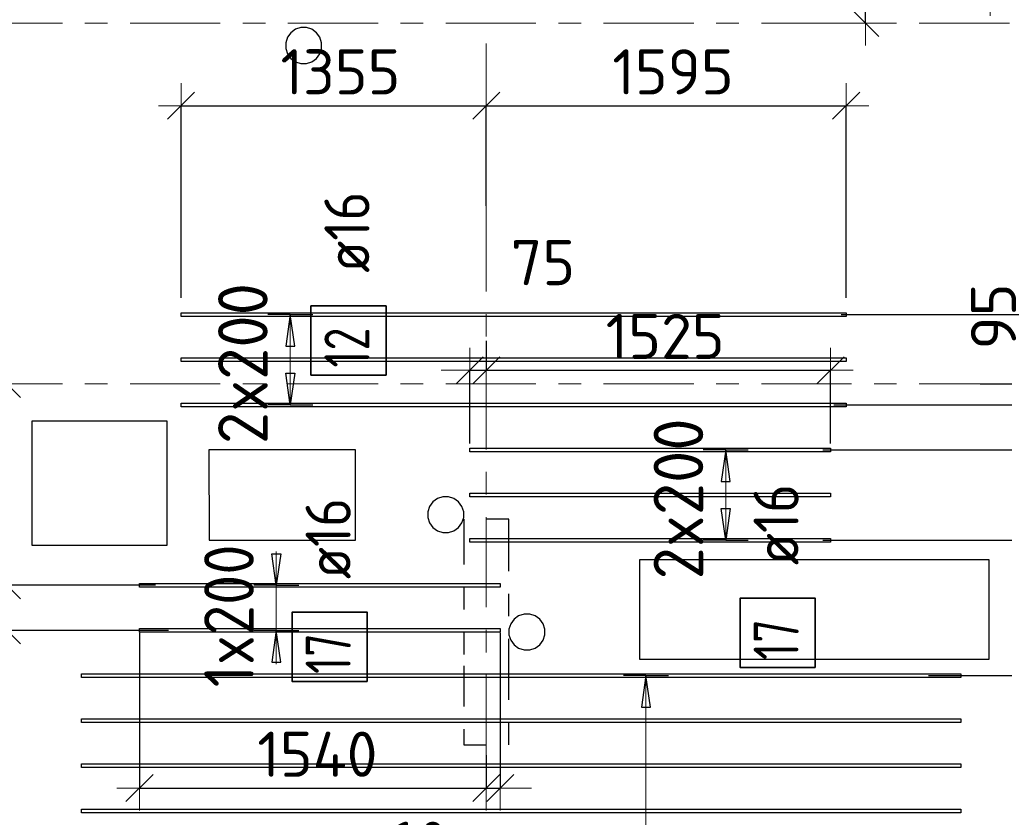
# Model space of a CAD drawing. Header units: metres. Extents: x -38 to 98, y -15 to 21.
# Tile 44 of 147: x 52.88 to 57.25, y 5.48 to 9.01. Entities that reach past the tile are written whole.
import ezdxf

# ---------------------------------------------------------------- set-up
doc = ezdxf.new("R2010")
doc.units = ezdxf.units.M
doc.header["$PDMODE"] = 65
for name, pattern in [('______11', [0.5, 0.4, -0.05, 0, -0.05]), ('______2', [0.0405, 0.03, -0.0105]), ('______5', [1.1, 0.8, -0.1, 0.1, -0.1])]:
    doc.linetypes.add(name, pattern=pattern)
for name, color, linetype, lineweight in [('XR$1$Осевая линия (1)', 7, '______5', 13), ('XR$4$Перекрытие (1)', 7, 'Continuous', 35), ('XR$4$Размерная линия (1)', 7, 'Continuous', 13)]:
    doc.layers.add(name, color=color, linetype=linetype, lineweight=lineweight)
doc.layers.add('XR$4$Арм.стержн.Доп. Арм верхн.зоны Х', color=7, linetype='Continuous', lineweight=35, true_color=0x8c8cff)
doc.layers.add('XR$6$Стена_ бетон несущ.', color=7, linetype='Continuous', lineweight=70, true_color=0xb4b496)
doc.styles.add('ISOCPEUR', font='txt')
doc.dimstyles.new('DIMSTYLE_3', dxfattribs={"dimtxt": 0.2, "dimasz": 0.2, "dimexe": 0, "dimexo": 0, "dimgap": 0.1, "dimtad": 2, "dimdec": 0, "dimlfac": 1000, "dimrnd": 5, "dimzin": 12, "dimdsep": 46, "dimtxsty": 'ISOCPEUR', "dimblk1": 'ALL_ML_STRICH', "dimblk2": 'ALL_ML_STRICH', "dimsah": 1, "dimcen": 0, "dimclrd": 7, "dimclre": 256, "dimclrt": 7, "dimadec": 0, "dimazin": 0, "dimtfac": 1, "dimtdec": 0, "dimtix": 1, "dimtmove": 2, "dimatfit": 3, "dimfxl": 0, "dimtzin": 0, "dimlwd": 0, "dimlwe": -3, "dimarcsym": 0})
doc.dimstyles.new('DIMSTYLE_33', dxfattribs={"dimtxt": 0.2, "dimasz": 0.2, "dimexe": 0, "dimexo": 0, "dimgap": 0.1, "dimtad": 2, "dimdec": 0, "dimlfac": 1000, "dimrnd": 5, "dimzin": 12, "dimdsep": 46, "dimtxsty": 'ISOCPEUR', "dimblk1": 'ALL_ML_STRICH', "dimblk2": 'ALL_ML_STRICH', "dimsah": 1, "dimcen": 0, "dimclrd": 7, "dimclre": 256, "dimclrt": 7, "dimadec": 0, "dimazin": 0, "dimtfac": 1, "dimtdec": 0, "dimtix": 1, "dimtmove": 2, "dimatfit": 3, "dimfxl": 0, "dimtvp": 1.2, "dimtzin": 0, "dimlwd": 0, "dimlwe": -3, "dimarcsym": 0})
doc.dimstyles.new('DIMSTYLE_34', dxfattribs={"dimtxt": 0.2, "dimasz": 0.2, "dimexe": 0, "dimexo": 0, "dimgap": 0.1, "dimtad": 0, "dimdec": 0, "dimlfac": 1000, "dimrnd": 5, "dimzin": 12, "dimdsep": 46, "dimtxsty": 'ISOCPEUR', "dimblk1": 'ALL_ML_STRICH', "dimblk2": 'ALL_ML_STRICH', "dimsah": 1, "dimcen": 0, "dimclrd": 7, "dimclre": 256, "dimclrt": 7, "dimadec": 0, "dimazin": 0, "dimtfac": 1, "dimtdec": 0, "dimtix": 1, "dimtmove": 2, "dimatfit": 3, "dimfxl": 0, "dimtvp": 1.2, "dimtzin": 0, "dimlwd": 0, "dimlwe": -3, "dimarcsym": 0})

# ---------------------------------------------------------------- blocks, each defined once
blk = doc.blocks.new('ALL_ML_STRICH')
at = {"color": 0, "linetype": 'ByBlock', "lineweight": -2}
for p, q in [((0, -0.5), (0, 0.5)), ((-0.3, -0.3), (0.3, 0.3)), ((-1, 0), (0.5, 0))]:
    blk.add_line(p, q, dxfattribs=at)
blk = doc.blocks.new('*D253')
at = {"layer": 'DEFPOINTS', "color": 7, "linetype": 'Continuous', "lineweight": 13, "transparency": 33554687}
for p in [(53.5031, 6.5072), (52.8235, 6.3072), (53.5599, 6.3072)]:
    blk.add_point(p, dxfattribs=at)
at = {"layer": 'XR$4$Размерная линия (1)', "color": 9, "linetype": 'Continuous', "lineweight": -2, "true_color": 0xc7c7c7, "transparency": 33554687}
for p, q in [((53.4831, 6.5072), (52.8235, 6.5072)), ((53.5399, 6.3072), (52.8235, 6.3072))]:
    blk.add_line(p, q, dxfattribs=at)
at = {"layer": 'XR$4$Размерная линия (1)', "color": 7, "linetype": 'Continuous', "lineweight": -2, "transparency": 33554687}
blk.add_line((52.8235, 6.3072), (52.8235, 6.5072), dxfattribs=at)
at = {"layer": 'XR$4$Размерная линия (1)', "color": 7, "linetype": 'Continuous', "lineweight": 13, "transparency": 33554687, "xscale": 0.2, "yscale": 0.2, "zscale": 0.2}
for p, rotation in [((52.8235, 6.5072), 90), ((52.8235, 6.3072), 270)]:
    blk.add_blockref('ALL_ML_STRICH', p, dxfattribs=dict(at, rotation=rotation))
at = {"layer": 'XR$4$Размерная линия (1)', "color": 7, "linetype": 'Continuous', "lineweight": 13, "transparency": 33554687, "insert": (52.6722, 6.0448), "char_height": 0.2, "width": 0.6, "attachment_point": 5, "rotation": 90, "style": 'ISOCPEUR'}
blk.add_mtext('\\A1;{200}', dxfattribs=at)
blk = doc.blocks.new('*D254')
at = {"layer": 'DEFPOINTS', "color": 7, "linetype": 'Continuous', "lineweight": 13, "transparency": 33554687}
for p in [(52.7327, 7.4), (52.8235, 6.5072), (53.5031, 6.5072)]:
    blk.add_point(p, dxfattribs=at)
at = {"layer": 'XR$4$Размерная линия (1)', "color": 9, "linetype": 'Continuous', "lineweight": -2, "true_color": 0xc7c7c7, "transparency": 33554687}
for p, q in [((52.7527, 7.4), (52.8235, 7.4)), ((53.4831, 6.5072), (52.8235, 6.5072))]:
    blk.add_line(p, q, dxfattribs=at)
at = {"layer": 'XR$4$Размерная линия (1)', "color": 7, "linetype": 'Continuous', "lineweight": -2, "transparency": 33554687}
blk.add_line((52.8235, 6.5072), (52.8235, 7.4), dxfattribs=at)
at = {"layer": 'XR$4$Размерная линия (1)', "color": 7, "linetype": 'Continuous', "lineweight": 13, "transparency": 33554687, "xscale": 0.2, "yscale": 0.2, "zscale": 0.2}
for p, rotation in [((52.8235, 7.4), 90), ((52.8235, 6.5072), 270)]:
    blk.add_blockref('ALL_ML_STRICH', p, dxfattribs=dict(at, rotation=rotation))
at = {"layer": 'XR$4$Размерная линия (1)', "color": 7, "linetype": 'Continuous', "lineweight": 13, "transparency": 33554687, "insert": (52.6735, 6.9636), "char_height": 0.2, "width": 0.6, "attachment_point": 5, "rotation": 90, "style": 'ISOCPEUR'}
blk.add_mtext('\\A1;{895}', dxfattribs=at)
blk = doc.blocks.new('*D255')
at = {"layer": 'DEFPOINTS', "color": 7, "linetype": 'Continuous', "lineweight": 13, "transparency": 33554687}
for p in [(53.4118, 6.3162), (54.95, 5.7742), (53.4118, 5.6084)]:
    blk.add_point(p, dxfattribs=at)
at = {"layer": 'XR$4$Размерная линия (1)', "color": 9, "linetype": 'Continuous', "lineweight": -2, "true_color": 0xc7c7c7, "transparency": 33554687}
for p, q in [((53.4118, 6.2962), (53.4118, 5.6084)), ((54.95, 5.7542), (54.95, 5.6084))]:
    blk.add_line(p, q, dxfattribs=at)
at = {"layer": 'XR$4$Размерная линия (1)', "color": 7, "linetype": 'Continuous', "lineweight": -2, "transparency": 33554687}
blk.add_line((53.4118, 5.6084), (54.95, 5.6084), dxfattribs=at)
at = {"layer": 'XR$4$Размерная линия (1)', "color": 7, "linetype": 'Continuous', "lineweight": 13, "transparency": 33554687, "xscale": 0.2, "yscale": 0.2, "zscale": 0.2, "rotation": 180}
blk.add_blockref('ALL_ML_STRICH', (53.4118, 5.6084), dxfattribs=at)
at = {"layer": 'XR$4$Размерная линия (1)', "color": 7, "linetype": 'Continuous', "lineweight": 13, "transparency": 33554687, "xscale": 0.2, "yscale": 0.2, "zscale": 0.2}
blk.add_blockref('ALL_ML_STRICH', (54.95, 5.6084), dxfattribs=at)
at = {"layer": 'XR$4$Размерная линия (1)', "color": 7, "linetype": 'Continuous', "lineweight": 13, "transparency": 33554687, "insert": (54.2009, 5.7584), "char_height": 0.2, "width": 0.8, "attachment_point": 5, "style": 'ISOCPEUR'}
blk.add_mtext('\\A1;{1540}', dxfattribs=at)
blk = doc.blocks.new('*D256')
at = {"layer": 'DEFPOINTS', "color": 7, "linetype": 'Continuous', "lineweight": 13, "transparency": 33554687}
for p in [(55.0118, 6.3162), (54.95, 5.7742), (54.95, 5.6084)]:
    blk.add_point(p, dxfattribs=at)
at = {"layer": 'XR$4$Размерная линия (1)', "color": 9, "linetype": 'Continuous', "lineweight": -2, "true_color": 0xc7c7c7, "transparency": 33554687}
for p, q in [((55.0118, 6.2962), (55.0118, 5.6084)), ((54.95, 5.7542), (54.95, 5.6084))]:
    blk.add_line(p, q, dxfattribs=at)
at = {"layer": 'XR$4$Размерная линия (1)', "color": 7, "linetype": 'Continuous', "lineweight": -2, "transparency": 33554687}
blk.add_line((54.95, 5.6084), (55.0118, 5.6084), dxfattribs=at)
at = {"layer": 'XR$4$Размерная линия (1)', "color": 7, "linetype": 'Continuous', "lineweight": 13, "transparency": 33554687, "xscale": 0.2, "yscale": 0.2, "zscale": 0.2}
blk.add_blockref('ALL_ML_STRICH', (55.0118, 5.6084), dxfattribs=at)
at = {"layer": 'XR$4$Размерная линия (1)', "color": 7, "linetype": 'Continuous', "lineweight": 13, "transparency": 33554687, "xscale": 0.2, "yscale": 0.2, "zscale": 0.2, "rotation": 180}
blk.add_blockref('ALL_ML_STRICH', (54.95, 5.6084), dxfattribs=at)
at = {"layer": 'XR$4$Размерная линия (1)', "color": 7, "linetype": 'Continuous', "lineweight": 13, "transparency": 33554687, "insert": (54.6398, 5.3592), "char_height": 0.2, "width": 0.4, "attachment_point": 5, "style": 'ISOCPEUR'}
blk.add_mtext('\\A1;{60}', dxfattribs=at)
blk = doc.blocks.new('*D439')
at = {"layer": 'DEFPOINTS', "color": 7, "linetype": 'Continuous', "lineweight": 13, "transparency": 33554687}
for p in [(54.95, 7.5708), (54.8766, 7.4607), (54.8766, 7.1162)]:
    blk.add_point(p, dxfattribs=at)
at = {"layer": 'XR$4$Размерная линия (1)', "color": 9, "linetype": 'Continuous', "lineweight": -2, "true_color": 0xc7c7c7, "transparency": 33554687}
for p, q in [((54.95, 7.5908), (54.95, 7.4607)), ((54.8766, 7.1362), (54.8766, 7.4607))]:
    blk.add_line(p, q, dxfattribs=at)
at = {"layer": 'XR$4$Размерная линия (1)', "color": 7, "linetype": 'Continuous', "lineweight": -2, "transparency": 33554687}
blk.add_line((54.8766, 7.4607), (54.95, 7.4607), dxfattribs=at)
at = {"layer": 'XR$4$Размерная линия (1)', "color": 7, "linetype": 'Continuous', "lineweight": 13, "transparency": 33554687, "xscale": 0.2, "yscale": 0.2, "zscale": 0.2}
blk.add_blockref('ALL_ML_STRICH', (54.95, 7.4607), dxfattribs=at)
at = {"layer": 'XR$4$Размерная линия (1)', "color": 7, "linetype": 'Continuous', "lineweight": 13, "transparency": 33554687, "xscale": 0.2, "yscale": 0.2, "zscale": 0.2, "rotation": 180}
blk.add_blockref('ALL_ML_STRICH', (54.8766, 7.4607), dxfattribs=at)
at = {"layer": 'XR$4$Размерная линия (1)', "color": 7, "linetype": 'Continuous', "lineweight": 13, "transparency": 33554687, "insert": (55.2012, 7.9378), "char_height": 0.2, "width": 0.4, "attachment_point": 5, "style": 'ISOCPEUR'}
blk.add_mtext('\\A1;{75}', dxfattribs=at)
blk = doc.blocks.new('*D440')
at = {"layer": 'DEFPOINTS', "color": 7, "linetype": 'Continuous', "lineweight": 13, "transparency": 33554687}
for p in [(54.95, 7.5708), (54.95, 7.4607), (56.4766, 7.1162)]:
    blk.add_point(p, dxfattribs=at)
at = {"layer": 'XR$4$Размерная линия (1)', "color": 9, "linetype": 'Continuous', "lineweight": -2, "true_color": 0xc7c7c7, "transparency": 33554687}
for p, q in [((54.95, 7.5908), (54.95, 7.4607)), ((56.4766, 7.1362), (56.4766, 7.4607))]:
    blk.add_line(p, q, dxfattribs=at)
at = {"layer": 'XR$4$Размерная линия (1)', "color": 7, "linetype": 'Continuous', "lineweight": -2, "transparency": 33554687}
blk.add_line((54.95, 7.4607), (56.4766, 7.4607), dxfattribs=at)
at = {"layer": 'XR$4$Размерная линия (1)', "color": 7, "linetype": 'Continuous', "lineweight": 13, "transparency": 33554687, "xscale": 0.2, "yscale": 0.2, "zscale": 0.2, "rotation": 180}
blk.add_blockref('ALL_ML_STRICH', (54.95, 7.4607), dxfattribs=at)
at = {"layer": 'XR$4$Размерная линия (1)', "color": 7, "linetype": 'Continuous', "lineweight": 13, "transparency": 33554687, "xscale": 0.2, "yscale": 0.2, "zscale": 0.2}
blk.add_blockref('ALL_ML_STRICH', (56.4766, 7.4607), dxfattribs=at)
at = {"layer": 'XR$4$Размерная линия (1)', "color": 7, "linetype": 'Continuous', "lineweight": 13, "transparency": 33554687, "insert": (55.7433, 7.6107), "char_height": 0.2, "width": 0.8, "attachment_point": 5, "style": 'ISOCPEUR'}
blk.add_mtext('\\A1;{1525}', dxfattribs=at)
blk = doc.blocks.new('*D442')
at = {"layer": 'DEFPOINTS', "color": 7, "linetype": 'Continuous', "lineweight": 13, "transparency": 33554687}
for p in [(56.8916, 6.1072), (57.4238, 3.3), (57.6759, 3.3)]:
    blk.add_point(p, dxfattribs=at)
at = {"layer": 'XR$4$Размерная линия (1)', "color": 9, "linetype": 'Continuous', "lineweight": -2, "true_color": 0xc7c7c7, "transparency": 33554687}
for p, q in [((56.9116, 6.1072), (57.6759, 6.1072)), ((57.4438, 3.3), (57.6759, 3.3))]:
    blk.add_line(p, q, dxfattribs=at)
at = {"layer": 'XR$4$Размерная линия (1)', "color": 7, "linetype": 'Continuous', "lineweight": -2, "transparency": 33554687}
blk.add_line((57.6759, 3.3), (57.6759, 6.1072), dxfattribs=at)
at = {"layer": 'XR$4$Размерная линия (1)', "color": 7, "linetype": 'Continuous', "lineweight": 13, "transparency": 33554687, "xscale": 0.2, "yscale": 0.2, "zscale": 0.2}
for p, rotation in [((57.6759, 6.1072), 90), ((57.6759, 3.3), 270)]:
    blk.add_blockref('ALL_ML_STRICH', p, dxfattribs=dict(at, rotation=rotation))
at = {"layer": 'XR$4$Размерная линия (1)', "color": 7, "linetype": 'Continuous', "lineweight": 13, "transparency": 33554687, "insert": (57.5259, 4.7136), "char_height": 0.2, "width": 0.8, "attachment_point": 5, "rotation": 90, "style": 'ISOCPEUR'}
blk.add_mtext('\\A1;{2805}', dxfattribs=at)
blk = doc.blocks.new('*D443')
at = {"layer": 'DEFPOINTS', "color": 7, "linetype": 'Continuous', "lineweight": 13, "transparency": 33554687}
for p in [(56.4231, 6.7072), (56.8916, 6.1072), (57.6759, 6.1072)]:
    blk.add_point(p, dxfattribs=at)
at = {"layer": 'XR$4$Размерная линия (1)', "color": 9, "linetype": 'Continuous', "lineweight": -2, "true_color": 0xc7c7c7, "transparency": 33554687}
for p, q in [((56.4431, 6.7072), (57.6759, 6.7072)), ((56.9116, 6.1072), (57.6759, 6.1072))]:
    blk.add_line(p, q, dxfattribs=at)
at = {"layer": 'XR$4$Размерная линия (1)', "color": 7, "linetype": 'Continuous', "lineweight": -2, "transparency": 33554687}
blk.add_line((57.6759, 6.1072), (57.6759, 6.7072), dxfattribs=at)
at = {"layer": 'XR$4$Размерная линия (1)', "color": 7, "linetype": 'Continuous', "lineweight": 13, "transparency": 33554687, "xscale": 0.2, "yscale": 0.2, "zscale": 0.2}
for p, rotation in [((57.6759, 6.7072), 90), ((57.6759, 6.1072), 270)]:
    blk.add_blockref('ALL_ML_STRICH', p, dxfattribs=dict(at, rotation=rotation))
at = {"layer": 'XR$4$Размерная линия (1)', "color": 7, "linetype": 'Continuous', "lineweight": 13, "transparency": 33554687, "insert": (57.5259, 6.4172), "char_height": 0.2, "width": 0.6, "attachment_point": 5, "rotation": 90, "style": 'ISOCPEUR'}
blk.add_mtext('\\A1;{600}', dxfattribs=at)
blk = doc.blocks.new('*D444')
at = {"layer": 'DEFPOINTS', "color": 7, "linetype": 'Continuous', "lineweight": 13, "transparency": 33554687}
for p in [(56.4231, 7.1072), (56.4231, 6.7072), (57.6759, 6.7072)]:
    blk.add_point(p, dxfattribs=at)
at = {"layer": 'XR$4$Размерная линия (1)', "color": 9, "linetype": 'Continuous', "lineweight": -2, "true_color": 0xc7c7c7, "transparency": 33554687}
for p, q in [((56.4431, 7.1072), (57.6759, 7.1072)), ((56.4431, 6.7072), (57.6759, 6.7072))]:
    blk.add_line(p, q, dxfattribs=at)
at = {"layer": 'XR$4$Размерная линия (1)', "color": 7, "linetype": 'Continuous', "lineweight": -2, "transparency": 33554687}
blk.add_line((57.6759, 6.7072), (57.6759, 7.1072), dxfattribs=at)
at = {"layer": 'XR$4$Размерная линия (1)', "color": 7, "linetype": 'Continuous', "lineweight": 13, "transparency": 33554687, "xscale": 0.2, "yscale": 0.2, "zscale": 0.2}
for p, rotation in [((57.6759, 7.1072), 90), ((57.6759, 6.7072), 270)]:
    blk.add_blockref('ALL_ML_STRICH', p, dxfattribs=dict(at, rotation=rotation))
at = {"layer": 'XR$4$Размерная линия (1)', "color": 7, "linetype": 'Continuous', "lineweight": 13, "transparency": 33554687, "insert": (57.9828, 6.6196), "char_height": 0.2, "width": 0.6, "attachment_point": 5, "rotation": 90, "style": 'ISOCPEUR'}
blk.add_mtext('\\A1;{400}', dxfattribs=at)
blk = doc.blocks.new('*D445')
at = {"layer": 'DEFPOINTS', "color": 7, "linetype": 'Continuous', "lineweight": 13, "transparency": 33554687}
for p in [(56.4718, 7.3072), (56.4231, 7.1072), (57.6759, 7.1072)]:
    blk.add_point(p, dxfattribs=at)
at = {"layer": 'XR$4$Размерная линия (1)', "color": 9, "linetype": 'Continuous', "lineweight": -2, "true_color": 0xc7c7c7, "transparency": 33554687}
for p, q in [((56.4918, 7.3072), (57.6759, 7.3072)), ((56.4431, 7.1072), (57.6759, 7.1072))]:
    blk.add_line(p, q, dxfattribs=at)
at = {"layer": 'XR$4$Размерная линия (1)', "color": 7, "linetype": 'Continuous', "lineweight": -2, "transparency": 33554687}
blk.add_line((57.6759, 7.1072), (57.6759, 7.3072), dxfattribs=at)
at = {"layer": 'XR$4$Размерная линия (1)', "color": 7, "linetype": 'Continuous', "lineweight": 13, "transparency": 33554687, "xscale": 0.2, "yscale": 0.2, "zscale": 0.2}
for p, rotation in [((57.6759, 7.3072), 90), ((57.6759, 7.1072), 270)]:
    blk.add_blockref('ALL_ML_STRICH', p, dxfattribs=dict(at, rotation=rotation))
at = {"layer": 'XR$4$Размерная линия (1)', "color": 7, "linetype": 'Continuous', "lineweight": 13, "transparency": 33554687, "insert": (57.9497, 7.6071), "char_height": 0.2, "width": 0.6, "attachment_point": 5, "rotation": 90, "style": 'ISOCPEUR'}
blk.add_mtext('\\A1;{200}', dxfattribs=at)
blk = doc.blocks.new('*D446')
at = {"layer": 'DEFPOINTS', "color": 7, "linetype": 'Continuous', "lineweight": 13, "transparency": 33554687}
for p in [(57.1205, 7.4), (56.4718, 7.3072), (57.6759, 7.3072)]:
    blk.add_point(p, dxfattribs=at)
at = {"layer": 'XR$4$Размерная линия (1)', "color": 9, "linetype": 'Continuous', "lineweight": -2, "true_color": 0xc7c7c7, "transparency": 33554687}
for p, q in [((57.1405, 7.4), (57.6759, 7.4)), ((56.4918, 7.3072), (57.6759, 7.3072))]:
    blk.add_line(p, q, dxfattribs=at)
at = {"layer": 'XR$4$Размерная линия (1)', "color": 7, "linetype": 'Continuous', "lineweight": -2, "transparency": 33554687}
blk.add_line((57.6759, 7.3072), (57.6759, 7.4), dxfattribs=at)
at = {"layer": 'XR$4$Размерная линия (1)', "color": 7, "linetype": 'Continuous', "lineweight": 13, "transparency": 33554687, "xscale": 0.2, "yscale": 0.2, "zscale": 0.2}
for p, rotation in [((57.6759, 7.3072), 270), ((57.6759, 7.4), 90)]:
    blk.add_blockref('ALL_ML_STRICH', p, dxfattribs=dict(at, rotation=rotation))
at = {"layer": 'XR$4$Размерная линия (1)', "color": 7, "linetype": 'Continuous', "lineweight": 13, "transparency": 33554687, "insert": (57.1993, 7.6992), "char_height": 0.2, "width": 0.4, "attachment_point": 5, "rotation": 90, "style": 'ISOCPEUR'}
blk.add_mtext('\\A1;{95}', dxfattribs=at)
blk = doc.blocks.new('*D447')
at = {"layer": 'DEFPOINTS', "color": 7, "linetype": 'Continuous', "lineweight": 13, "transparency": 33554687}
for p in [(56.5032, 7.7072), (57.1205, 7.4), (57.6759, 7.4)]:
    blk.add_point(p, dxfattribs=at)
at = {"layer": 'XR$4$Размерная линия (1)', "color": 9, "linetype": 'Continuous', "lineweight": -2, "true_color": 0xc7c7c7, "transparency": 33554687}
for p, q in [((56.5232, 7.7072), (57.6759, 7.7072)), ((57.1405, 7.4), (57.6759, 7.4))]:
    blk.add_line(p, q, dxfattribs=at)
at = {"layer": 'XR$4$Размерная линия (1)', "color": 7, "linetype": 'Continuous', "lineweight": -2, "transparency": 33554687}
blk.add_line((57.6759, 7.4), (57.6759, 7.7072), dxfattribs=at)
at = {"layer": 'XR$4$Размерная линия (1)', "color": 7, "linetype": 'Continuous', "lineweight": 13, "transparency": 33554687, "xscale": 0.2, "yscale": 0.2, "zscale": 0.2}
for p, rotation in [((57.6759, 7.7072), 90), ((57.6759, 7.4), 270)]:
    blk.add_blockref('ALL_ML_STRICH', p, dxfattribs=dict(at, rotation=rotation))
at = {"layer": 'XR$4$Размерная линия (1)', "color": 7, "linetype": 'Continuous', "lineweight": 13, "transparency": 33554687, "insert": (57.5249, 8.1015), "char_height": 0.2, "width": 0.6, "attachment_point": 5, "rotation": 90, "style": 'ISOCPEUR'}
blk.add_mtext('\\A1;{305}', dxfattribs=at)
blk = doc.blocks.new('*D487')
at = {"layer": 'DEFPOINTS', "color": 7, "linetype": 'Continuous', "lineweight": 13, "transparency": 33554687}
for p in [(56.6353, 10.1535), (56.5441, 9), (56.6312, 9)]:
    blk.add_point(p, dxfattribs=at)
at = {"layer": 'XR$4$Размерная линия (1)', "color": 9, "linetype": 'Continuous', "lineweight": -2, "true_color": 0xc7c7c7, "transparency": 33554687}
for p, q in [((56.6153, 10.1535), (56.6312, 10.1535)), ((56.6312, 9), (56.6312, 9))]:
    blk.add_line(p, q, dxfattribs=at)
at = {"layer": 'XR$4$Размерная линия (1)', "color": 7, "linetype": 'Continuous', "lineweight": -2, "transparency": 33554687}
blk.add_line((56.6312, 9), (56.6312, 10.1535), dxfattribs=at)
at = {"layer": 'XR$4$Размерная линия (1)', "color": 7, "linetype": 'Continuous', "lineweight": 13, "transparency": 33554687, "xscale": 0.2, "yscale": 0.2, "zscale": 0.2}
for p, rotation in [((56.6312, 10.1535), 90), ((56.6312, 9), 270)]:
    blk.add_blockref('ALL_ML_STRICH', p, dxfattribs=dict(at, rotation=rotation))
at = {"layer": 'XR$4$Размерная линия (1)', "color": 7, "linetype": 'Continuous', "lineweight": 13, "transparency": 33554687, "insert": (56.4812, 9.6267), "char_height": 0.2, "width": 0.8, "attachment_point": 5, "rotation": 90, "style": 'ISOCPEUR'}
blk.add_mtext('\\A1;{1155}', dxfattribs=at)
blk = doc.blocks.new('*D544')
at = {"layer": 'DEFPOINTS', "color": 7, "linetype": 'Continuous', "lineweight": 13, "transparency": 33554687}
for p in [(53.5961, 8.6336), (54.95, 8.2097), (53.5961, 7.7612)]:
    blk.add_point(p, dxfattribs=at)
at = {"layer": 'XR$4$Размерная линия (1)', "color": 9, "linetype": 'Continuous', "lineweight": -2, "true_color": 0xc7c7c7, "transparency": 33554687}
for p, q in [((53.5961, 7.7812), (53.5961, 8.6336)), ((54.95, 8.1897), (54.95, 8.6336))]:
    blk.add_line(p, q, dxfattribs=at)
at = {"layer": 'XR$4$Размерная линия (1)', "color": 7, "linetype": 'Continuous', "lineweight": -2, "transparency": 33554687}
blk.add_line((53.5961, 8.6336), (54.95, 8.6336), dxfattribs=at)
at = {"layer": 'XR$4$Размерная линия (1)', "color": 7, "linetype": 'Continuous', "lineweight": 13, "transparency": 33554687, "xscale": 0.2, "yscale": 0.2, "zscale": 0.2, "rotation": 180}
blk.add_blockref('ALL_ML_STRICH', (53.5961, 8.6336), dxfattribs=at)
at = {"layer": 'XR$4$Размерная линия (1)', "color": 7, "linetype": 'Continuous', "lineweight": 13, "transparency": 33554687, "xscale": 0.2, "yscale": 0.2, "zscale": 0.2}
blk.add_blockref('ALL_ML_STRICH', (54.95, 8.6336), dxfattribs=at)
at = {"layer": 'XR$4$Размерная линия (1)', "color": 7, "linetype": 'Continuous', "lineweight": 13, "transparency": 33554687, "insert": (54.3031, 8.7836), "char_height": 0.2, "width": 0.8, "attachment_point": 5, "style": 'ISOCPEUR'}
blk.add_mtext('\\A1;{1355}', dxfattribs=at)
blk = doc.blocks.new('*D545')
at = {"layer": 'DEFPOINTS', "color": 7, "linetype": 'Continuous', "lineweight": 13, "transparency": 33554687}
for p in [(54.95, 8.6336), (54.95, 8.2097), (56.5461, 7.7612)]:
    blk.add_point(p, dxfattribs=at)
at = {"layer": 'XR$4$Размерная линия (1)', "color": 9, "linetype": 'Continuous', "lineweight": -2, "true_color": 0xc7c7c7, "transparency": 33554687}
for p, q in [((54.95, 8.1897), (54.95, 8.6336)), ((56.5461, 7.7812), (56.5461, 8.6336))]:
    blk.add_line(p, q, dxfattribs=at)
at = {"layer": 'XR$4$Размерная линия (1)', "color": 7, "linetype": 'Continuous', "lineweight": -2, "transparency": 33554687}
blk.add_line((54.95, 8.6336), (56.5461, 8.6336), dxfattribs=at)
at = {"layer": 'XR$4$Размерная линия (1)', "color": 7, "linetype": 'Continuous', "lineweight": 13, "transparency": 33554687, "xscale": 0.2, "yscale": 0.2, "zscale": 0.2, "rotation": 180}
blk.add_blockref('ALL_ML_STRICH', (54.95, 8.6336), dxfattribs=at)
at = {"layer": 'XR$4$Размерная линия (1)', "color": 7, "linetype": 'Continuous', "lineweight": 13, "transparency": 33554687, "xscale": 0.2, "yscale": 0.2, "zscale": 0.2}
blk.add_blockref('ALL_ML_STRICH', (56.5461, 8.6336), dxfattribs=at)
at = {"layer": 'XR$4$Размерная линия (1)', "color": 7, "linetype": 'Continuous', "lineweight": 13, "transparency": 33554687, "insert": (55.7781, 8.7836), "char_height": 0.2, "width": 0.8, "attachment_point": 5, "style": 'ISOCPEUR'}
blk.add_mtext('\\A1;{1595}', dxfattribs=at)
blk = doc.blocks.new('*D548')
at = {"layer": 'DEFPOINTS', "color": 7, "linetype": 'Continuous', "lineweight": 13, "transparency": 33554687}
for p in [(57.1853, 10.1615), (57.645, 9.6639), (57.1853, 9.1321)]:
    blk.add_point(p, dxfattribs=at)
at = {"layer": 'XR$4$Размерная линия (1)', "color": 9, "linetype": 'Continuous', "lineweight": -2, "true_color": 0xc7c7c7, "transparency": 33554687}
for p, q in [((57.1853, 10.1415), (57.1853, 9.1321)), ((57.645, 9.6439), (57.645, 9.1321))]:
    blk.add_line(p, q, dxfattribs=at)
at = {"layer": 'XR$4$Размерная линия (1)', "color": 7, "linetype": 'Continuous', "lineweight": -2, "transparency": 33554687}
blk.add_line((57.1853, 9.1321), (57.645, 9.1321), dxfattribs=at)
at = {"layer": 'XR$4$Размерная линия (1)', "color": 7, "linetype": 'Continuous', "lineweight": 13, "transparency": 33554687, "xscale": 0.2, "yscale": 0.2, "zscale": 0.2, "rotation": 180}
blk.add_blockref('ALL_ML_STRICH', (57.1853, 9.1321), dxfattribs=at)
at = {"layer": 'XR$4$Размерная линия (1)', "color": 7, "linetype": 'Continuous', "lineweight": 13, "transparency": 33554687, "xscale": 0.2, "yscale": 0.2, "zscale": 0.2}
blk.add_blockref('ALL_ML_STRICH', (57.645, 9.1321), dxfattribs=at)
at = {"layer": 'XR$4$Размерная линия (1)', "color": 7, "linetype": 'Continuous', "lineweight": 13, "transparency": 33554687, "insert": (57.9268, 8.9504), "char_height": 0.2, "width": 0.6, "attachment_point": 5, "style": 'ISOCPEUR'}
blk.add_mtext('\\A1;{460}', dxfattribs=at)

msp = doc.modelspace()

# ---------------------------------------------------------------- linework, layer by layer
at = {"layer": 'XR$1$Осевая линия (1)', "color": 253, "linetype": '______11', "lineweight": 13, "true_color": 0xa0a0a0, "transparency": 33554687}
for p, q in [((-2.63, 9), (62.6, 9)), ((54.95, -3.39), (54.95, 8.98)), ((-2.63, 7.4), (62.6, 7.4))]:
    msp.add_line(p, q, dxfattribs=at)
at = {"layer": 'XR$4$Арм.стержн.Доп. Арм верхн.зоны Х', "color": 253, "linetype": 'Continuous', "lineweight": -3, "true_color": 0xa0a0a0, "transparency": 33554687}
for p, q in [((54.0803, 7.7072), (53.9803, 7.7072)), ((54.0803, 7.7072), (54.1803, 7.7072)), ((54.0803, 7.3072), (53.9803, 7.3072)), ((54.0803, 7.3072), (54.1803, 7.3072)), ((56.0121, 7.1072), (55.9121, 7.1072)), ((56.0121, 7.1072), (56.1121, 7.1072)), ((56.0121, 6.7072), (55.9121, 6.7072)), ((56.0121, 6.7072), (56.1121, 6.7072)), ((54.0186, 6.5072), (53.9186, 6.5072)), ((54.0186, 6.5072), (54.1186, 6.5072)), ((54.0186, 6.3072), (53.9186, 6.3072)), ((54.0186, 6.3072), (54.1186, 6.3072)), ((55.6578, 6.1072), (55.5578, 6.1072)), ((55.6578, 6.1072), (55.7578, 6.1072))]:
    msp.add_line(p, q, dxfattribs=at)
at = {"layer": 'XR$4$Арм.стержн.Доп. Арм верхн.зоны Х', "color": 7, "linetype": 'Continuous', "lineweight": 25, "transparency": 33554687}
for p, q in [((54.0803, 7.7072), (54.0603, 7.5672)), ((54.1003, 7.5672), (54.0803, 7.7072)), ((54.0603, 7.5672), (54.1003, 7.5672)), ((54.0803, 7.3072), (54.0603, 7.4472)), ((54.0603, 7.4472), (54.1003, 7.4472)), ((54.1003, 7.4472), (54.0803, 7.3072)), ((56.0121, 7.1072), (55.9921, 6.9672)), ((56.0321, 6.9672), (56.0121, 7.1072)), ((55.9921, 6.9672), (56.0321, 6.9672)), ((56.0121, 6.7072), (55.9921, 6.8472)), ((55.9921, 6.8472), (56.0321, 6.8472)), ((56.0321, 6.8472), (56.0121, 6.7072)), ((54.0186, 6.5072), (53.9986, 6.6472)), ((53.9986, 6.6472), (54.0386, 6.6472)), ((54.0386, 6.6472), (54.0186, 6.5072)), ((54.0186, 6.3072), (53.9986, 6.1672)), ((54.0386, 6.1672), (54.0186, 6.3072)), ((53.9986, 6.1672), (54.0386, 6.1672)), ((55.6578, 6.1072), (55.6378, 5.9672)), ((55.6778, 5.9672), (55.6578, 6.1072)), ((55.6378, 5.9672), (55.6778, 5.9672))]:
    msp.add_line(p, q, dxfattribs=at)
at = {"layer": 'XR$4$Арм.стержн.Доп. Арм верхн.зоны Х', "color": 7, "linetype": 'Continuous', "lineweight": 13, "transparency": 33554687}
for p, q in [((54.0803, 7.7072), (54.0803, 7.7072)), ((54.0803, 7.3072), (54.0803, 7.7072)), ((54.0803, 7.3072), (54.0803, 7.3072)), ((56.0121, 7.1072), (56.0121, 7.1072)), ((56.0121, 6.7072), (56.0121, 7.1072)), ((56.0121, 6.7072), (56.0121, 6.7072)), ((54.0186, 6.5072), (54.0186, 6.6572)), ((54.0186, 6.3072), (54.0186, 6.5072)), ((54.0186, 6.3072), (54.0186, 6.1572)), ((55.6578, 6.1072), (55.6578, 6.1072)), ((55.6578, 2.3072), (55.6578, 6.1072))]:
    msp.add_line(p, q, dxfattribs=at)
at = {"layer": 'XR$4$Арм.стержн.Доп. Арм верхн.зоны Х', "color": 7, "linetype": 'Continuous', "lineweight": 35, "transparency": 33554687}
for points in [[(54.5053, 7.4395), (54.5053, 7.7462), (54.1719, 7.7462), (54.1719, 7.4395), (54.5053, 7.4395)], [(56.4087, 6.1434), (56.4087, 6.4501), (56.0753, 6.4501), (56.0753, 6.1434), (56.4087, 6.1434)], [(54.422, 6.0814), (54.422, 6.388), (54.0886, 6.388), (54.0886, 6.0814), (54.422, 6.0814)]]:
    msp.add_lwpolyline(points, dxfattribs=at)
at = {"layer": 'XR$4$Арм.стержн.Доп. Арм верхн.зоны Х', "color": 7, "linetype": 'Continuous', "lineweight": 25, "transparency": 33554687}
for points in [[(56.5461, 7.6992), (53.5961, 7.6992), (53.5961, 7.7152), (56.5461, 7.7152), (56.5461, 7.6992)], [(56.5461, 7.4992), (53.5961, 7.4992), (53.5961, 7.5152), (56.5461, 7.5152), (56.5461, 7.4992)], [(56.5461, 7.2992), (53.5961, 7.2992), (53.5961, 7.3152), (56.5461, 7.3152), (56.5461, 7.2992)], [(54.8766, 7.1152), (56.4766, 7.1152), (56.4766, 7.0992), (54.8766, 7.0992), (54.8766, 7.1152)], [(54.8766, 6.9152), (56.4766, 6.9152), (56.4766, 6.8992), (54.8766, 6.8992), (54.8766, 6.9152)], [(54.8766, 6.7152), (56.4766, 6.7152), (56.4766, 6.6992), (54.8766, 6.6992), (54.8766, 6.7152)], [(55.0118, 6.4992), (53.4118, 6.4992), (53.4118, 6.5152), (55.0118, 6.5152), (55.0118, 6.4992)], [(55.0118, 6.2992), (53.4118, 6.2992), (53.4118, 6.3152), (55.0118, 6.3152), (55.0118, 6.2992)], [(57.055, 6.0992), (53.155, 6.0992), (53.155, 6.1152), (57.055, 6.1152), (57.055, 6.0992)], [(57.055, 5.8992), (53.155, 5.8992), (53.155, 5.9152), (57.055, 5.9152), (57.055, 5.8992)], [(57.055, 5.6992), (53.155, 5.6992), (53.155, 5.7152), (57.055, 5.7152), (57.055, 5.6992)], [(57.055, 5.4992), (53.155, 5.4992), (53.155, 5.5152), (57.055, 5.5152), (57.055, 5.4992)]]:
    msp.add_lwpolyline(points, dxfattribs=at)
at = {"layer": 'XR$4$Перекрытие (1)', "color": 7, "linetype": 'Continuous', "lineweight": 25, "transparency": 33554687}
for p, q in [((54.083, 8.9573), (54.0681, 8.9369)), ((54.1034, 8.9721), (54.083, 8.9573)), ((54.1274, 8.9799), (54.1034, 8.9721)), ((54.1526, 8.9799), (54.1274, 8.9799)), ((54.1766, 8.9721), (54.1526, 8.9799)), ((54.197, 8.9573), (54.1766, 8.9721)), ((54.2119, 8.9369), (54.197, 8.9573)), ((54.0681, 8.9369), (54.0603, 8.9129)), ((54.0603, 8.9129), (54.0603, 8.8876)), ((54.2197, 8.9129), (54.2119, 8.9369)), ((54.2197, 8.8876), (54.2197, 8.9129)), ((54.0603, 8.8876), (54.0681, 8.8636)), ((54.2119, 8.8636), (54.2197, 8.8876)), ((54.0681, 8.8636), (54.083, 8.8432)), ((54.083, 8.8432), (54.1034, 8.8284)), ((54.1034, 8.8284), (54.1274, 8.8206)), ((54.1526, 8.8206), (54.1766, 8.8284)), ((54.1766, 8.8284), (54.197, 8.8432)), ((54.197, 8.8432), (54.2119, 8.8636)), ((54.1274, 8.8206), (54.1526, 8.8206)), ((53.5345, 7.2352), (52.9345, 7.2351)), ((52.9345, 7.2351), (52.9346, 6.6851)), ((53.5346, 6.6852), (53.5345, 7.2352)), ((54.37, 7.1072), (53.72, 7.1071)), ((53.72, 7.1071), (53.7201, 6.7071)), ((54.3701, 6.7072), (54.37, 7.1072)), ((54.7574, 6.8999), (54.7334, 6.8921)), ((54.7826, 6.8999), (54.7574, 6.8999)), ((54.8066, 6.8921), (54.7826, 6.8999)), ((54.6981, 6.8569), (54.6903, 6.8329)), ((54.713, 6.8773), (54.6981, 6.8569)), ((54.7334, 6.8921), (54.713, 6.8773)), ((54.827, 6.8773), (54.8066, 6.8921)), ((54.8419, 6.8569), (54.827, 6.8773)), ((54.8497, 6.8329), (54.8419, 6.8569)), ((54.6903, 6.8329), (54.6903, 6.8076)), ((54.8497, 6.8076), (54.8497, 6.8329)), ((54.6903, 6.8076), (54.6981, 6.7836)), ((54.6981, 6.7836), (54.713, 6.7632)), ((54.827, 6.7632), (54.8419, 6.7836)), ((54.8419, 6.7836), (54.8497, 6.8076)), ((54.713, 6.7632), (54.7334, 6.7484)), ((54.7334, 6.7484), (54.7574, 6.7406)), ((54.7574, 6.7406), (54.7826, 6.7406)), ((54.7826, 6.7406), (54.8066, 6.7484)), ((54.8066, 6.7484), (54.827, 6.7632)), ((52.9346, 6.6851), (53.5346, 6.6852)), ((53.7201, 6.7071), (54.3701, 6.7072)), ((57.1796, 6.6203), (55.6296, 6.62)), ((55.6296, 6.62), (55.6297, 6.18)), ((57.1797, 6.1803), (57.1796, 6.6203)), ((55.1174, 6.3799), (55.0934, 6.3721)), ((55.1426, 6.3799), (55.1174, 6.3799)), ((55.1666, 6.3721), (55.1426, 6.3799)), ((55.0581, 6.3369), (55.0503, 6.3129)), ((55.073, 6.3573), (55.0581, 6.3369)), ((55.0934, 6.3721), (55.073, 6.3573)), ((55.187, 6.3573), (55.1666, 6.3721)), ((55.2019, 6.3369), (55.187, 6.3573)), ((55.2097, 6.3129), (55.2019, 6.3369)), ((55.0503, 6.3129), (55.0503, 6.2877)), ((55.2097, 6.2877), (55.2097, 6.3129)), ((55.0503, 6.2877), (55.0581, 6.2637)), ((55.0581, 6.2637), (55.073, 6.2432)), ((55.187, 6.2432), (55.2019, 6.2637)), ((55.2019, 6.2637), (55.2097, 6.2877)), ((55.073, 6.2432), (55.0934, 6.2284)), ((55.0934, 6.2284), (55.1174, 6.2206)), ((55.1174, 6.2206), (55.1426, 6.2206)), ((55.1426, 6.2206), (55.1666, 6.2284)), ((55.1666, 6.2284), (55.187, 6.2432)), ((55.6297, 6.18), (57.1797, 6.1803))]:
    msp.add_line(p, q, dxfattribs=at)
at = {"layer": 'XR$6$Стена_ бетон несущ.', "color": 253, "linetype": '______2', "lineweight": -3, "true_color": 0xa0a0a0, "transparency": 33554687}
for p, q in [((55.05, 6.8), (54.85, 6.8)), ((54.85, 6.8), (54.85, 6.7)), ((55.05, 6.6999), (55.05, 6.8)), ((54.85, 6.7), (54.85, 6.5)), ((55.05, 6.6199), (55.05, 6.6999)), ((55.05, 6.1699), (55.05, 6.6199)), ((54.85, 6.5), (54.85, 6.15)), ((55.05, 6.0899), (55.05, 6.1699)), ((54.85, 6.15), (54.85, 6.07)), ((55.05, 5.8), (55.05, 6.0899)), ((54.85, 6.07), (54.85, 5.8)), ((54.85, 5.8), (55.05, 5.8))]:
    msp.add_line(p, q, dxfattribs=at)

# ---------------------------------------------------------------- texts
at = {"layer": 'XR$4$Арм.стержн.Доп. Арм верхн.зоны Х', "color": 7, "linetype": 'Continuous', "lineweight": 25, "transparency": 33554687, "char_height": 0.2, "attachment_point": 7, "rotation": 90, "style": 'ISOCPEUR'}
for s, insert, width in [('\\W0.89; ø16 ', (54.4319, 7.7795), 0.749105), ('\\W0.75;12', (54.4319, 7.4728), 0.314854), ('\\W0.89; ø16 ', (56.3353, 6.4834), 0.749105), ('\\W0.89; ø16 ', (54.3486, 6.4214), 0.749105), ('\\W0.75;17', (56.3353, 6.1768), 0.314854), ('\\W0.75;17', (54.3486, 6.1147), 0.314854)]:
    msp.add_mtext(s, dxfattribs=dict(at, insert=insert, width=width))
at = {"layer": 'XR$4$Арм.стержн.Доп. Арм верхн.зоны Х', "color": 7, "linetype": 'Continuous', "lineweight": 13, "transparency": 33554687, "char_height": 0.22, "attachment_point": 7, "rotation": 90, "style": 'ISOCPEUR'}
for s, insert, width in [('\\W0.95;2x200', (53.9803, 7.1332), 0.873359), ('\\W0.95;2x200', (55.9121, 6.5332), 0.873359), ('\\W0.89;1x200', (53.9186, 6.0552), 0.823552)]:
    msp.add_mtext(s, dxfattribs=dict(at, insert=insert, width=width))

# ---------------------------------------------------------------- dimensions: what is measured, and where the dimension line sits
at = {"layer": 'XR$4$Размерная линия (1)', "color": 7, "linetype": 'Continuous', "lineweight": 13, "transparency": 33554687}
for base, p1, p2, dimstyle, picture, middle in [((56.63124, 10.15349), (56.63124, 9), (56.6153, 10.15349), 'DIMSTYLE_3', '*D487', (56.48124, 9.62674)), ((57.6759, 7.7072), (57.1405, 7.4), (56.5232, 7.7072), 'DIMSTYLE_33', '*D447', (57.5249, 8.1015)), ((57.6759, 7.3072), (56.4431, 7.1072), (56.4918, 7.3072), 'DIMSTYLE_34', '*D445', (57.9497, 7.6071)), ((57.6759, 7.4), (56.4918, 7.3072), (57.1405, 7.4), 'DIMSTYLE_33', '*D446', (57.1993, 7.6992)), ((52.8235, 7.4), (53.4831, 6.5072), (52.7527, 7.4), 'DIMSTYLE_3', '*D254', (52.6735, 6.9636)), ((57.6759, 7.1072), (56.4431, 6.7072), (56.4431, 7.1072), 'DIMSTYLE_34', '*D444', (57.9828, 6.6196)), ((57.6759, 6.7072), (56.9116, 6.1072), (56.4431, 6.7072), 'DIMSTYLE_3', '*D443', (57.5259, 6.4172)), ((52.8235, 6.5072), (53.5399, 6.3072), (53.4831, 6.5072), 'DIMSTYLE_33', '*D253', (52.6722, 6.0448)), ((57.6759, 6.1072), (57.4438, 3.3), (56.9116, 6.1072), 'DIMSTYLE_3', '*D442', (57.5259, 4.7136))]:
    dim = msp.add_linear_dim(base=base, p1=p1, p2=p2, angle=90, dimstyle=dimstyle, override={"dimpost": '<>', "dimclrd": 7, "dimclre": 9, "dimclrt": 7, "dimlwd": 0, "dimlwe": 65533}, dxfattribs=at)
    dim.commit()
    dim.dimension.update_dxf_attribs({"geometry": picture, "text_midpoint": middle, "dimtype": 160})
for base, p1, p2, dimstyle, picture, middle in [((57.645, 9.1321), (57.1853, 10.1415), (57.645, 9.6439), 'DIMSTYLE_34', '*D548', (57.9268, 8.9504)), ((54.95, 8.6336), (53.5961, 7.7812), (54.95, 8.1897), 'DIMSTYLE_3', '*D544', (54.3031, 8.7836)), ((56.5461, 8.6336), (54.95, 8.1897), (56.5461, 7.7812), 'DIMSTYLE_3', '*D545', (55.7781, 8.7836)), ((54.95, 7.4607), (54.8766, 7.1362), (54.95, 7.5908), 'DIMSTYLE_33', '*D439', (55.2012, 7.9378)), ((56.4766, 7.4607), (54.95, 7.5908), (56.4766, 7.1362), 'DIMSTYLE_3', '*D440', (55.7433, 7.6107)), ((54.95, 5.6084), (53.4118, 6.2962), (54.95, 5.7542), 'DIMSTYLE_3', '*D255', (54.2009, 5.7584)), ((55.0118, 5.6084), (54.95, 5.7542), (55.0118, 6.2962), 'DIMSTYLE_34', '*D256', (54.6398, 5.3592))]:
    dim = msp.add_linear_dim(base=base, p1=p1, p2=p2, dimstyle=dimstyle, override={"dimpost": '<>', "dimclrd": 7, "dimclre": 9, "dimclrt": 7, "dimlwd": 0, "dimlwe": 65533}, dxfattribs=at)
    dim.commit()
    dim.dimension.update_dxf_attribs({"geometry": picture, "text_midpoint": middle, "dimtype": 160})

doc.saveas('drawing.dxf')
